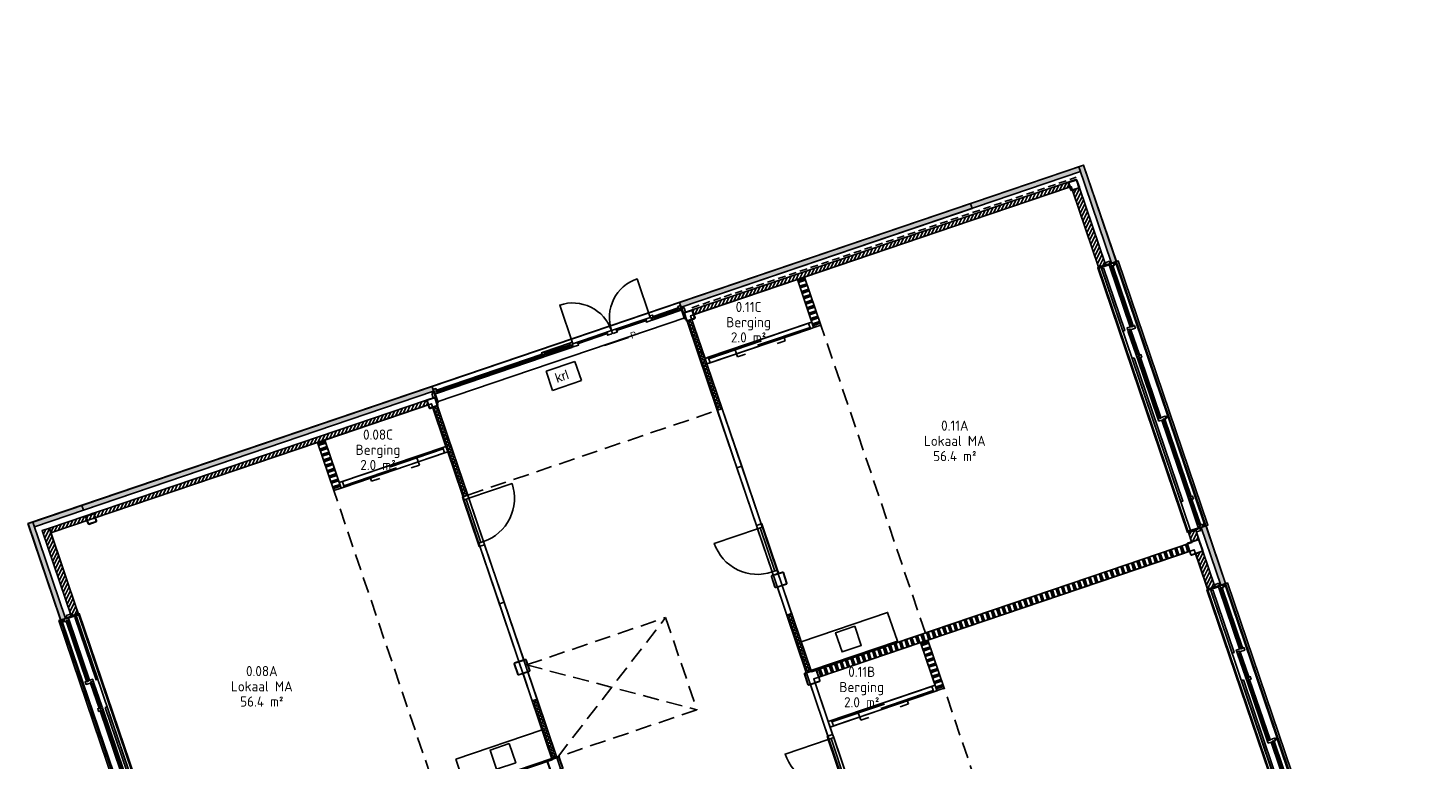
# Model space of a CAD drawing. Header units: millimetres. Extents: x -44892 to 336761, y 18766 to 182901.
# Tile 15 of 35: x 29614 to 57243, y 76762 to 91201. Entities that reach past the tile are written whole.
import ezdxf
from ezdxf.enums import TextEntityAlignment as Align

# ---------------------------------------------------------------- set-up
doc = ezdxf.new("R2010")
doc.units = ezdxf.units.MM
doc.header["$LTSCALE"] = 100
doc.linetypes.add('DASHED', pattern=[0.75, 0.5, -0.25])
doc.linetypes.add('HIDDEN2', pattern=[4.7625, 3.175, -1.5875])
for name, color, linetype in [('AC21----_Buitenmuren', 8, 'Continuous'), ('AC22----_Binnenmuren', 8, 'Continuous'), ('AL21----', 3, 'Continuous'), ('AL22----', 2, 'Continuous'), ('AL23----_Vloer-lijnen', 7, 'Continuous'), ('AL24----_Trap-Beton-Az', 1, 'Continuous'), ('AL28----', 5, 'Continuous'), ('AL31----_Buitenkozijnen', 6, 'Continuous'), ('AL32----_Binnenkozijnen', 7, 'Continuous'), ('AL35----_Plafonds', 8, 'Continuous'), ('AL65----_Veiligheid', 10, 'Continuous'), ('AL73----_Vaste-keukenvoorzieningen', 8, 'Continuous'), ('BL$8-GO--polylijnen', 10, 'Continuous'), ('X-BT$1----_Ruimtegegevens', 7, 'Continuous')]:
    doc.layers.add(name, color=color, linetype=linetype)
doc.layers.add('BL$8-BVO-polylijn', color=160, linetype='Continuous', plot=False)
for name, color, linetype, lineweight in [('X-BT$23A__RuimteElement', 7, 'Continuous', 0), ('X-BT$23F__RuimteElement', 7, 'Continuous', 0), ('X-BT$23m2_RuimteElement', 7, 'Continuous', 0), ('X-BT$23NR__Ruimtenummer', 1, 'Continuous', 0), ('X-BT$23P__Algemeen', 1, 'Continuous', 0)]:
    doc.layers.add(name, color=color, linetype=linetype, lineweight=lineweight)
doc.styles.add('GBB_ISOP', font='arial.ttf')
doc.styles.add('Isocpeur', font='isocpeur.ttf')
pattern_1 = [(153.74552, (53768.015, 39515.24), (-22.117945, -44.841906), []), (243.74552, (53768.015, 39515.24), (44.841906, -22.117945), [])]
pattern_2 = [(153.74552, (48749.107, 37811.55), (-22.117945, -44.841906), []), (243.74552, (48749.107, 37811.55), (44.841906, -22.117945), [])]

# ---------------------------------------------------------------- blocks, each defined once
blk = doc.blocks.new('binkozdeur1034')
blk.add_line((67, 57), (967, 57))
for points in [[(0, 0), (67, 0), (67, 114), (0, 114)], [(67, 0), (967, 0), (967, 114), (67, 114)], [(967, 0), (1034, 0), (1034, 114), (967, 114)]]:
    blk.add_lwpolyline(points, close=True)
blk.add_lwpolyline([(967, 0), (67, 0), (67, -900, 0.414214)], format="xyb", close=True)
blk = doc.blocks.new('kozbuitlokaalbg')
at = {"ltscale": 0.01}
for p, q in [((32, 21), (32, 76)), ((3224, 21), (3224, 76)), ((5476, 21), (5476, 76))]:
    blk.add_line(p, q, dxfattribs=at)
for p, q in [((1309, 157), (59, 157)), ((1309, 95), (59, 95)), ((59, 19), (3197, 19)), ((1868, 222), (1388, 222)), ((1868, 160), (1388, 160)), ((3197, 222), (1947, 222)), ((3197, 160), (1947, 160)), ((4865, 157), (3251, 157)), ((4865, 95), (3251, 95)), ((3251, 19), (5449, 19)), ((5424, 157), (4943, 157)), ((5424, 95), (4944, 95))]:
    blk.add_line(p, q)
for points in [[(-3, 110), (15, 110), (15, 388), (-3, 388)], [(35, 280), (1343, 280), (1343, 320), (35, 320)], [(1914, 280), (4899, 280), (4899, 320), (1914, 320)], [(5511, 110), (5493, 110), (5493, 388), (5511, 388)], [(-49, 128), (-4, 128), (-4, 218), (-49, 218)], [(15, 157), (15, 157), (15, 108), (5, 108), (5, 65), (59, 65), (59, 102), (49, 102), (49, 127), (59, 127), (59, 157)], [(5, 9), (59, 9), (59, 29), (5, 29)], [(24, 29), (40, 29), (40, 65), (24, 65)], [(49, 102), (1319, 102), (1319, 127), (49, 127)], [(1348, 222), (1309, 222), (1309, 127), (1319, 127), (1319, 102), (1309, 102), (1309, 65), (1363, 65), (1363, 170), (1348, 170)], [(1349, 222), (1388, 222), (1388, 192), (1378, 192), (1378, 167), (1388, 167), (1388, 160), (1366, 160), (1366, 175), (1349, 175)], [(1378, 167), (1878, 167), (1878, 192), (1378, 192)], [(1907, 222), (1869, 222), (1869, 192), (1878, 192), (1878, 167), (1868, 167), (1868, 160), (1890, 160), (1890, 175), (1907, 175)], [(1908, 222), (1947, 222), (1947, 192), (1937, 192), (1937, 167), (1947, 167), (1947, 130), (1893, 130), (1893, 170), (1908, 170)], [(1937, 167), (3207, 167), (3207, 192), (1937, 192)], [(3251, 222), (3236, 222), (3197, 222), (3197, 192), (3207, 192), (3207, 167), (3197, 167), (3197, 65), (3251, 65), (3251, 102), (3241, 102), (3241, 127), (3251, 127)], [(3197, 9), (3251, 9), (3251, 29), (3197, 29)], [(3216, 29), (3231, 29), (3231, 65), (3216, 65)], [(3241, 102), (4875, 102), (4875, 127), (3241, 127)], [(4904, 157), (4865, 157), (4865, 127), (4875, 127), (4875, 102), (4865, 102), (4865, 65), (4919, 65), (4919, 105), (4904, 105)], [(4905, 157), (4943, 157), (4943, 127), (4934, 127), (4934, 102), (4944, 102), (4944, 95), (4922, 95), (4922, 110), (4905, 110)], [(4934, 102), (5434, 102), (5434, 127), (4934, 127)], [(5463, 157), (5424, 157), (5424, 127), (5434, 127), (5434, 102), (5424, 102), (5424, 95), (5446, 95), (5446, 110), (5463, 110)], [(5464, 157), (5493, 157), (5493, 127), (5493, 127), (5493, 108), (5503, 108), (5503, 65), (5449, 65), (5449, 105), (5464, 105)], [(5449, 9), (5503, 9), (5503, 29), (5449, 29)], [(5483, 29), (5468, 29), (5468, 65), (5483, 65)], [(5512, 128), (5557, 128), (5557, 218), (5512, 218)]]:
    blk.add_lwpolyline(points, close=True)
for points in [[(-3, 388), (-3, 388), (5511, 388), (5511, 388)], [(0, 100), (0, -38), (5508, -38), (5508, 100)], [(3251, 127), (3241, 127), (3241, 102), (3251, 102)], [(3251, 102), (3241, 102), (3241, 127), (3251, 127)]]:
    blk.add_lwpolyline(points)
blk = doc.blocks.new('binkozschuif')
for p, q in [((67, 85), (1163, 85)), ((615, 85), (615, -65)), ((1063, 28), (2158, 28)), ((1610, 28), (1610, -65)), ((615, -65), (785, -65)), ((1610, -65), (1440, -65))]:
    blk.add_line(p, q)
for points in [[(0, 0), (67, 0), (67, 114), (0, 114)], [(67, 0), (2158, 0), (2158, 114), (67, 114)], [(2158, 0), (2225, 0), (2225, 114), (2158, 114)]]:
    blk.add_lwpolyline(points, close=True)
for points in [[(785, -65, 0, 37.5, 0), (710, -65, 37.5, 37.5, 0)], [(1440, -65, 0, 37.5, 0), (1515, -65, 37.5, 37.5, 0)]]:
    blk.add_lwpolyline(points, format="xyseb")
blk = doc.blocks.new('spoelblok1800x600')
blk.add_lwpolyline([(1800, 0), (1800, 600), (0, 600), (0, 0)], close=True)
at = {"ltscale": 0.5}
blk.add_lwpolyline([(700, 50), (1100, 50), (1100, 450), (700, 450)], close=True, dxfattribs=at)
blk = doc.blocks.new('panieksluiting r')
blk.add_line((56, 244), (1054, 244))
at = {"style": 'GBB_ISOP'}
blk.add_text('P', height=250, dxfattribs=at).set_placement((1154, 152))
blk = doc.blocks.new('_K180x10')
for points in [[(75, 90), (-75, 90, 0.414214), (-90, 75), (-90, -75, 0.414214), (-75, -90), (75, -90, 0.414214), (90, -75), (90, 75, 0.414214)], [(75, 80), (-75, 80, 0.414214), (-80, 75), (-80, -75, 0.414214), (-75, -80), (75, -80, 0.414214), (80, -75), (80, 75, 0.414214)]]:
    blk.add_lwpolyline(points, format="xyb", close=True)
blk = doc.blocks.new('kozijnachter')
for p, q in [((-5, 65), (5155, 65)), ((2256, -30), (54, -30)), ((2256, -92), (54, -92)), ((2840, 0), (2310, 0)), ((2335, -30), (2815, -30)), ((2335, -92), (2816, -92)), ((3701, -30), (3701, -30)), ((3705, -30), (3705, -30)), ((5071, -92), (4590, -92)), ((5071, -30), (4591, -30))]:
    blk.add_line(p, q)
for points in [[(3701, -30), (2897, -30), (2897, 774, -0.414214)], [(3705, -30), (4509, -30), (4509, 774, 0.414214)]]:
    blk.add_lwpolyline(points, format="xyb", close=True)
for points in [[(-54, -63), (-9, -63), (-9, -153), (-54, -153)], [(-8, -45), (10, -45), (10, -273), (-8, -273)], [(10, -92), (10, -92), (10, -43), (0, -43), (0, 0), (54, 0), (54, -37), (44, -37), (44, -62), (54, -62), (54, -92)], [(44, -37), (2266, -37), (2266, -62), (44, -62)], [(2295, -92), (2256, -92), (2256, -62), (2266, -62), (2266, -37), (2256, -37), (2256, 0), (2310, 0), (2310, -40), (2295, -40)], [(2296, -92), (2335, -92), (2335, -62), (2325, -62), (2325, -37), (2335, -37), (2335, -30), (2313, -30), (2313, -45), (2296, -45)], [(2825, -37), (2325, -37), (2325, -62), (2825, -62)], [(2854, -92), (2816, -92), (2816, -62), (2825, -62), (2825, -37), (2815, -37), (2815, -30), (2837, -30), (2837, -45), (2854, -45)], [(2855, -92), (2879, -92), (2879, -62), (2879, -62), (2879, -43), (2894, -43), (2894, 0), (2840, 0), (2840, -40), (2855, -40)], [(2880, -92), (2997, -92), (2997, -62), (2987, -62), (2987, -37), (2997, -37), (2997, -30), (2897, -30), (2897, -45), (2880, -45)], [(2987, -37), (3611, -37), (3611, -62), (2987, -62)], [(3692, -92), (3601, -92), (3601, -62), (3611, -62), (3611, -37), (3601, -37), (3601, -30), (3701, -30), (3701, -85), (3692, -85)], [(3714, -92), (3805, -92), (3805, -62), (3795, -62), (3795, -37), (3805, -37), (3805, -30), (3705, -30), (3705, -85), (3714, -85)], [(4419, -37), (3795, -37), (3795, -62), (4419, -62)], [(4526, -92), (4409, -92), (4409, -62), (4419, -62), (4419, -37), (4409, -37), (4409, -30), (4509, -30), (4509, -45), (4526, -45)], [(4551, -92), (4527, -92), (4527, -62), (4527, -62), (4527, -43), (4512, -43), (4512, 0), (4566, 0), (4566, -40), (4551, -40)], [(4552, -92), (4590, -92), (4590, -62), (4581, -62), (4581, -37), (4591, -37), (4591, -30), (4569, -30), (4569, -45), (4552, -45)], [(4581, -37), (5081, -37), (5081, -62), (4581, -62)], [(5110, -92), (5071, -92), (5071, -62), (5081, -62), (5081, -37), (5071, -37), (5071, -30), (5093, -30), (5093, -45), (5110, -45)], [(5111, -92), (5140, -92), (5140, -62), (5140, -62), (5140, -43), (5150, -43), (5150, 0), (5096, 0), (5096, -40), (5111, -40)], [(5158, -45), (5140, -45), (5140, -273), (5158, -273)], [(5159, -63), (5204, -63), (5204, -153), (5159, -153)]]:
    blk.add_lwpolyline(points, close=True)
blk = doc.blocks.new('kruipluik')
for p, q in [((600, 400), (0, 400)), ((0, 400), (0, 0)), ((600, 0), (600, 400)), ((0, 0), (600, 0))]:
    blk.add_line(p, q)
at = {"style": 'GBB_ISOP'}
blk.add_text('krl', height=180, dxfattribs=at).set_placement((129.6, 114.6))
blk = doc.blocks.new('*U114')
for points in [[(110, 125), (-110, 125, 0.4142136), (-125, 110), (-125, -110, 0.4142136), (-110, -125), (110, -125, 0.4142136), (125, -110), (125, 110, 0.4142136)], [(110, 118.7), (-110, 118.7, 0.4142136), (-118.7, 110), (-118.7, -110, 0.4142136), (-110, -118.7), (110, -118.7, 0.4142136), (118.7, -110), (118.7, 110, 0.4142136)]]:
    blk.add_lwpolyline(points, format="xyb", close=True)
blk = doc.blocks.new('Ruimtefunctie')
at = {"layer": 'X-BT$23A__RuimteElement', "style": 'Isocpeur', "width": 0.94}
blk.add_attdef('RUIMTEFUNCTIE-A', text='', height=200, dxfattribs=at).set_placement((0, -600), align=Align.MIDDLE_CENTER)
at = {"layer": 'X-BT$23F__RuimteElement', "style": 'Isocpeur', "width": 0.94}
blk.add_attdef('RUIMTEFUNCTIE', text='', height=200, dxfattribs=at).set_placement((0, 300), align=Align.MIDDLE_CENTER)
at = {"layer": 'X-BT$23m2_RuimteElement', "style": 'Isocpeur', "width": 0.94}
blk.add_attdef('RUIMTEFUNCTIE-B', text='', height=200, dxfattribs=at).set_placement((0, 0), align=Align.MIDDLE_CENTER)
at = {"layer": 'X-BT$23NR__Ruimtenummer', "style": 'Isocpeur', "width": 0.94}
blk.add_attdef('RUIMTENUMMER', text='', height=200, dxfattribs=at).set_placement((0, 600), align=Align.MIDDLE_CENTER)
at = {"layer": 'X-BT$23P__Algemeen', "style": 'Isocpeur', "width": 0.94}
blk.add_attdef('PEILMAAT', text='', height=200, dxfattribs=at).set_placement((0, -300), align=Align.MIDDLE_CENTER)

msp = doc.modelspace()

# ---------------------------------------------------------------- hatches: boundary and pattern name
at = {"layer": 'AC21----_Buitenmuren'}
for color, points in [(256, [(48213.7572, 87738.0606), (48245.9011, 87643.3676), (50384.313, 88369.2606), (50352.169, 88463.9536)]), (256, [(48213.7572, 87738.0606), (48245.9011, 87643.3676), (50384.313, 88369.2606), (50352.169, 88463.9536)]), (256, [(50352.3012, 88463.9985), (50997.7517, 86562.5628), (51092.4447, 86594.7067), (50446.9942, 88496.1424)]), (254, [(42473.7104, 85789.5773), (42505.8543, 85694.8843), (48245.9011, 87643.3676), (48213.7572, 87738.0606)]), (254, [(37619.6948, 84036.2566), (37587.5509, 84130.9496), (30675.0931, 81784.4864), (30707.2371, 81689.7934)]), (256, [(30707.2371, 81689.7934), (30675.0931, 81784.4864), (29709.0922, 81456.5733), (29741.2362, 81361.8803)]), (256, [(30259.9818, 79523.0385), (30354.6748, 79555.1825), (29709.2244, 81456.6182), (29614.5314, 81424.4742)]), (256, [(53153.9676, 80210.5555), (53248.6606, 80242.6994), (52862.9333, 81379.0156), (52768.2402, 81346.8716)])]:
    msp.add_hatch(color=color, dxfattribs=at).paths.add_polyline_path(points)
h = msp.add_hatch(dxfattribs=at)
h.set_pattern_fill('ANSI31', color=256, scale=18, angle=18.75, style=0)
h.set_pattern_definition([(63.75, (47034.963, 33589.43), (-51.25628, 25.2768), [])])
h.paths.add_polyline_path([(42733.9453, 85645.5854), (42766.0892, 85550.8924), (50170.9506, 88064.5041), (50138.8067, 88159.1972)])
h = msp.add_hatch(dxfattribs=at)
h.set_pattern_fill('ANSI31', color=256, scale=18, style=0)
h.set_pattern_definition([(63.75, (69777.39, 33199.024), (-51.256277, 25.2768), [])])
h.paths.add_polyline_path([(50738.8661, 86485.2434), (50880.9057, 86533.4594), (50367.2454, 88046.6537), (50225.2059, 87998.4378)])
h = msp.add_hatch(dxfattribs=at)
h.set_pattern_fill('ANSI31', color=256, scale=18, style=0)
h.set_pattern_definition([(63.75, (49445.76, 26487.45), (-51.256277, 25.2768), [])])
h.paths.add_polyline_path([(30035.6122, 81335.0822), (30067.7562, 81240.3892), (37501.1577, 83763.689), (37469.0137, 83858.382)])
h = msp.add_hatch(dxfattribs=at)
h.set_pattern_fill('ANSI31', color=256, scale=18, style=0)
h.set_pattern_definition([(63.75, (49445.76, 26487.45), (-51.256277, 25.2768), [])])
h.paths.add_polyline_path([(30607.1316, 79651.4404), (30465.0921, 79603.2245), (29893.5727, 81286.8663), (30035.6122, 81335.0822)])
h = msp.add_hatch(dxfattribs=at)
h.set_pattern_fill('ANSI31', color=256, scale=18, style=0)
h.set_pattern_definition([(63.75, (72188.19, 26097.05), (-51.256277, 25.2768), [])])
h.paths.add_polyline_path([(52800.5421, 80878.3926), (52658.5026, 80830.1767), (52895.0821, 80133.2361), (53037.1216, 80181.4521)])
at = {"layer": 'AC22----_Binnenmuren'}
h = msp.add_hatch(dxfattribs=at)
h.set_pattern_fill('SWAND', color=256, angle=90, style=0)
h.set_pattern_definition([(198.75, (47006.69, 33579.83), (36.16194, -106.52964), []), (198.75, (47004.68, 33585.75), (36.16194, -106.52964), []), (198.75, (47002.67, 33591.67), (36.16194, -106.52964), []), (198.75, (47000.66, 33597.59), (36.16194, -106.52964), []), (198.75, (46998.65, 33603.5), (36.16194, -106.52964), []), (198.75, (46996.64, 33609.42), (36.16194, -106.52964), []), (198.75, (46994.63, 33615.34), (36.16194, -106.52964), [])])
h.paths.add_polyline_path([(44939.2934, 86288.5958), (44797.2539, 86240.3799), (45118.6933, 85293.4498), (45260.7328, 85341.6657)])
h = msp.add_hatch(dxfattribs=at)
h.set_pattern_fill('_USER', color=256, scale=50, angle=45, style=0, double=1, pattern_type=0)
h.set_pattern_definition(pattern_1)
h.paths.add_polyline_path([(42832.2144, 84796.0987), (42621.3978, 85417.2994), (42716.3173, 85449.5119), (42927.1339, 84828.3112)])
h = msp.add_hatch(dxfattribs=at)
h.set_pattern_fill('_USER', color=256, scale=50, angle=45, style=0, double=1, pattern_type=0)
h.set_pattern_definition(pattern_1)
h.paths.add_polyline_path([(42832.2144, 84796.0987), (43217.8528, 83659.7523), (43312.8195, 83691.9809), (42927.1811, 84828.3272)])
h = msp.add_hatch(dxfattribs=at)
h.set_pattern_fill('_USER', color=256, scale=50, angle=45, style=0, double=1, pattern_type=0)
h.set_pattern_definition(pattern_2)
h.paths.add_polyline_path([(37813.3069, 83092.4091), (37602.2253, 83713.9572), (37697.1448, 83746.1697), (37908.2264, 83124.6217)])
h = msp.add_hatch(dxfattribs=at)
h.set_pattern_fill('SWAND', color=256, angle=90, style=0)
h.set_pattern_definition([(198.75, (47063.5, 33599.12), (36.16194, -106.52964), []), (198.75, (47061.5, 33605.03), (36.16194, -106.52964), []), (198.75, (47059.49, 33610.95), (36.16194, -106.52964), []), (198.75, (47057.48, 33616.87), (36.16194, -106.52964), []), (198.75, (47055.47, 33622.79), (36.16194, -106.52964), []), (198.75, (47053.46, 33628.71), (36.16194, -106.52964), []), (198.75, (47051.45, 33634.63), (36.16194, -106.52964), [])])
h.paths.add_polyline_path([(35469.993, 83074.2015), (35327.9535, 83025.9856), (35649.393, 82079.0554), (35791.4325, 82127.2713)])
h = msp.add_hatch(dxfattribs=at)
h.set_pattern_fill('_USER', color=256, scale=50, angle=45, style=0, double=1, pattern_type=0)
h.set_pattern_definition(pattern_2)
h.paths.add_polyline_path([(37813.3069, 83092.4091), (38198.9453, 81956.0628), (38293.9119, 81988.2913), (37908.2735, 83124.6377)])
h = msp.add_hatch(dxfattribs=at)
h.set_pattern_fill('ANSI31', color=256, scale=18, style=0)
h.set_pattern_definition([(63.75, (49446.706, 26487.774), (-51.25628, 25.2768), [])])
h.paths.add_polyline_path([(52720.1823, 81115.1252), (52578.1428, 81066.9092), (52515.7835, 81250.6137), (52657.823, 81298.8296)])
h = msp.add_hatch(dxfattribs=at)
h.set_pattern_fill('SWAND', color=256, style=0)
h.set_pattern_definition([(108.75, (45517.97, 25154.15), (-106.52964, -36.16194), []), (108.75, (45523.89, 25156.16), (-106.52964, -36.16194), []), (108.75, (45529.81, 25158.17), (-106.52964, -36.16194), []), (108.75, (45535.73, 25160.18), (-106.52964, -36.16194), []), (108.75, (45541.65, 25162.19), (-106.52964, -36.16194), []), (108.75, (45547.57, 25164.19), (-106.52964, -36.16194), []), (108.75, (45553.48, 25166.2), (-106.52964, -36.16194), [])])
h.paths.add_polyline_path([(45173.1039, 78537.3966), (45221.3198, 78395.3571), (52602.6402, 80900.9777), (52554.4243, 81043.0172)])
h = msp.add_hatch(dxfattribs=at)
h.set_pattern_fill('_USER', color=256, scale=50, angle=63.75, style=0, double=1, pattern_type=0)
h.set_pattern_definition([(63.75, (54002.096, 29491.46), (-44.843637, 22.114435), []), (153.75, (54002.096, 29491.46), (-22.114435, -44.843637), [])])
h.paths.add_polyline_path([(44683.2595, 79654.2104), (44588.5665, 79622.0665), (44974.2938, 78485.7503), (45068.9868, 78517.8943)])
h = msp.add_hatch(dxfattribs=at)
h.set_pattern_fill('SWAND', color=256, angle=90, style=0)
h.set_pattern_definition([(18.75, (68149.72, 32767.95), (36.16194, -106.52964), []), (18.75, (68147.71, 32773.87), (36.16194, -106.52964), []), (18.75, (68145.7, 32779.78), (36.16194, -106.52964), []), (18.75, (68143.69, 32785.7), (36.16194, -106.52964), []), (18.75, (68141.68, 32791.62), (36.16194, -106.52964), []), (18.75, (68139.67, 32797.54), (36.16194, -106.52964), []), (18.75, (68137.66, 32803.46), (36.16194, -106.52964), [])])
h.paths.add_polyline_path([(47228.9434, 79076.8535), (47370.9829, 79125.0694), (47692.4224, 78178.1393), (47550.3829, 78129.9233)])
h = msp.add_hatch(dxfattribs=at)
h.set_pattern_fill('_USER', color=256, scale=50, angle=63.75, style=0, double=1, pattern_type=0)
h.set_pattern_definition([(63.75, (48980.15, 27797.3), (-44.843637, 22.114435), []), (153.75, (48980.15, 27797.3), (-22.114435, -44.843637), [])])
h.paths.add_polyline_path([(39661.3154, 77960.0506), (39566.6224, 77927.9066), (39952.3497, 76791.5905), (40047.0428, 76823.7344)])

# ---------------------------------------------------------------- linework, layer by layer
at = {"layer": 'AL21----'}
for points in [[(42505.8543, 85694.8843), (50384.313, 88369.2606), (50352.169, 88463.9536), (42473.7104, 85789.5773)], [(51092.4447, 86594.7067), (50446.9942, 88496.1424), (50352.3012, 88463.9985), (50997.7517, 86562.5628)], [(50170.9506, 88064.5041), (42756.6199, 85547.678), (42724.4759, 85642.371), (50138.8067, 88159.1972)], [(50880.9057, 86533.4594), (50367.2454, 88046.6537), (50225.2059, 87998.4378), (50738.8661, 86485.2434)], [(42473.7104, 85789.5773), (48213.7572, 87738.0606), (48245.9011, 87643.3676), (42505.8543, 85694.8843)], [(37619.6948, 84036.2566), (29741.2362, 81361.8803), (29709.0922, 81456.5733), (37587.5509, 84130.9496)], [(30707.2371, 81689.7934), (30675.0931, 81784.4864), (37587.5509, 84130.9496), (37619.6948, 84036.2566)], [(37510.627, 83766.9034), (30067.7562, 81240.3892), (30035.6122, 81335.0822), (37478.483, 83861.5964)], [(30354.6748, 79555.1825), (29709.2244, 81456.6182), (29614.5314, 81424.4742), (30259.9818, 79523.0385)], [(30607.1316, 79651.4404), (30035.6122, 81335.0822), (29893.5727, 81286.8663), (30465.0921, 79603.2245)], [(52578.1428, 81066.9092), (52515.7835, 81250.6137), (52657.823, 81298.8296), (52720.1823, 81115.1252)], [(53153.9676, 80210.5555), (52768.2402, 81346.8716), (52862.9333, 81379.0156), (53248.6606, 80242.6994)], [(53037.1216, 80181.4521), (52800.5421, 80878.3926), (52658.5026, 80830.1767), (52895.0821, 80133.2361)]]:
    msp.add_lwpolyline(points, close=True, dxfattribs=at)
at = {"layer": 'AL22----'}
for points in [[(44797.2539, 86240.3799), (44939.2934, 86288.5958), (45260.7328, 85341.6657), (45118.6933, 85293.4498)], [(42832.2144, 84796.0987), (42621.3978, 85417.2994), (42716.3173, 85449.5119), (42927.1339, 84828.3112)], [(42832.2144, 84796.0987), (43217.8528, 83659.7523), (43312.8195, 83691.9809), (42927.1811, 84828.3272)], [(37813.3069, 83092.4091), (37602.2253, 83713.9572), (37697.1448, 83746.1697), (37908.2264, 83124.6217)], [(43312.6268, 83691.9237), (43217.9338, 83659.7798), (43603.6611, 82523.4636), (43698.3541, 82555.6076)], [(43603.6611, 82523.4636), (43218.0227, 83659.81), (43312.8195, 83691.9809), (43698.4579, 82555.6345)], [(35469.993, 83074.2015), (35327.9535, 83025.9856), (35649.393, 82079.0554), (35791.4325, 82127.2713)], [(37813.3069, 83092.4091), (38198.9453, 81956.0628), (38293.9119, 81988.2913), (37908.2735, 83124.6377)], [(43603.6606, 82523.4652), (43989.2995, 81387.1173), (44084.0963, 81419.2882), (43698.4574, 82555.636)], [(38531.5873, 80977.0216), (38626.2803, 81009.1656), (39012.0077, 79872.8494), (38917.3147, 79840.7055)], [(45221.3198, 78395.3571), (52536.4873, 80878.5218), (52488.2713, 81020.5613), (45173.1039, 78537.3966)], [(44402.1316, 80171.286), (44496.8246, 80203.4299), (44683.2595, 79654.2104), (44588.5665, 79622.0665)], [(38917.3147, 79840.7055), (39012.0077, 79872.8494), (39397.735, 78736.5333), (39303.042, 78704.3893)], [(47228.9434, 79076.8535), (47370.9829, 79125.0694), (47692.4224, 78178.1393), (47550.3829, 78129.9233)], [(39383.4019, 78467.6568), (39478.0949, 78499.8007), (39661.3154, 77960.0506), (39566.6224, 77927.9066)], [(45398.9153, 77234.8556), (45493.6084, 77266.9996), (45149.6135, 78281.2523), (45054.6537, 78249.0178)]]:
    msp.add_lwpolyline(points, close=True, dxfattribs=at)
for points in [[(44588.5665, 79622.0665), (44588.5665, 79622.0665), (44683.2595, 79654.2104), (45068.9868, 78517.8943), (44974.2938, 78485.7503), (44588.5665, 79622.0665)], [(39566.6224, 77927.9066), (39566.6224, 77927.9066), (39661.3154, 77960.0506), (40050.2571, 76814.2651), (39955.5641, 76782.1212), (39566.6224, 77927.9066)]]:
    msp.add_lwpolyline(points, dxfattribs=at)
at = {"layer": 'AL24----_Trap-Beton-Az', "color": 9, "linetype": 'HIDDEN2'}
for p, q in [((40069.2008, 76820.6956), (42198.1258, 79571.0012)), ((39452.0284, 78638.8268), (42815.1609, 77752.8235))]:
    msp.add_line(p, q, dxfattribs=at)
msp.add_lwpolyline([(39451.8998, 78638.7549), (42197.9972, 79570.9293), (42815.1609, 77752.8235), (40069.2008, 76820.6956)], dxfattribs=at)
at = {"layer": 'AL28----', "linetype": 'DASHED', "ltscale": 3}
msp.add_line((42715.7874, 85682.691), (50296.2159, 88255.8997), dxfattribs=at)
at = {"layer": 'AL28----'}
msp.add_line((52800.5421, 80878.3926), (52720.1823, 81115.1252), dxfattribs=at)
at = {"layer": 'AL31----_Buitenkozijnen'}
for p, q in [((50786.2126, 86501.3154), (52554.7726, 81291.3058)), ((52975.8583, 80050.8274), (54717.0927, 74921.3058)), ((30559.6529, 79635.3236), (32328.2128, 74425.314))]:
    msp.add_line(p, q, dxfattribs=at)
at = {"layer": 'AL32----_Binnenkozijnen'}
msp.add_lwpolyline([(43698.3566, 82555.6002), (43603.6636, 82523.4562), (43989.391, 81387.1401), (44084.084, 81419.284)], close=True, dxfattribs=at)
at = {"layer": 'AL35----_Plafonds', "linetype": 'HIDDEN2'}
for p, q in [((47322.767, 79267.1089), (45260.7328, 85341.6657)), ((38293.986, 81988.3248), (43218.0227, 83659.81)), ((37711.4271, 76004.4986), (35649.393, 82079.0554)), ((49230.5102, 73647.0786), (47692.4224, 78178.1393))]:
    msp.add_line(p, q, dxfattribs=at)
at = {"layer": 'BL$8-BVO-polylijn'}
msp.add_lwpolyline([(82470.1635, 54931.3438), (65471.7443, 52693.4594), (68446.4362, 30098.431), (64892.1063, 29630.4946), (65017.6753, 28638.3971), (65067.2476, 28644.9234), (65109.0159, 28327.6611), (49320.7421, 26249.0954), (39384.7085, 55441.9315), (38474.9269, 55322.1565), (29614.3992, 81424.4293), (50446.8621, 88496.0976), (58741.8941, 64065.9431), (70103.1618, 67922.5738), (63571.5119, 87164.1941), (75464.9543, 91201.4737)], dxfattribs=at)
at = {"layer": 'BL$8-GO--polylijnen'}
for points in [[(45260.7328, 85341.6657), (44939.2934, 86288.5958), (50199.4907, 88074.1922), (52582.9643, 81052.7053), (45073.8084, 78503.6903), (43012.8534, 84575.8799)], [(44797.2539, 86240.3799), (45082.8812, 85398.9487), (42976.1617, 84683.9977), (42690.5903, 85525.264)], [(46938.6104, 72699.0603), (42033.6767, 71033.8256), (41287.4503, 73231.8284), (41268.4596, 73225.3819), (37671.552, 83821.53), (42595.6418, 85493.0333), (42621.3978, 85417.2994)], [(35469.993, 83074.2015), (37576.635, 83789.3101), (37862.2624, 82947.8789), (35755.6204, 82232.7703)], [(35327.9535, 83025.9856), (35649.393, 82079.0554), (37898.3516, 82842.474), (39960.3857, 76767.9172), (32451.2298, 74218.9023), (30067.7562, 81240.3892)], [(47370.9829, 79125.0694), (52631.1803, 80910.6658), (54860.3628, 74343.7053), (49600.1656, 72558.1089), (49230.5102, 73647.0786), (46981.5516, 72883.66), (45444.2958, 77412.2696), (47692.4224, 78178.1393)], [(47228.9434, 79076.8535), (47514.5708, 78235.4223), (45407.5303, 77520.7967), (45122.0911, 78361.6735)]]:
    msp.add_lwpolyline(points, close=True, dxfattribs=at)

# ---------------------------------------------------------------- block references
at = {"layer": 'AL23----_Vloer-lijnen', "rotation": 18.74999999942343}
msp.add_blockref('kruipluik', (39967.9605, 84052.2235), dxfattribs=at)
at = {"layer": 'AL28----'}
for name, p, rotation in [('_K180x10', (50253.0921, 88102.9479), 18.74999999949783), ('_K180x10', (42668.1818, 85528.2178), 18.74999999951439), ('_K180x10', (37592.5012, 83805.7002), 18.74999999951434), ('_K180x10', (30859.8309, 81519.8228), 18.74999999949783), ('*U114', (52641.9959, 80956.579), 18.75000000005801), ('*U114', (44437.5739, 80315.3225), 18.75000000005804), ('*U114', (39362.1606, 78592.4519), 18.75000000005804), ('*U114', (45090.096, 78393.0544), 18.75000000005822), ('*U114', (40014.6827, 76670.1837), 18.75000000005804)]:
    msp.add_blockref(name, p, dxfattribs=dict(at, rotation=rotation))
at = {"layer": 'AL31----_Buitenkozijnen', "color": 254, "rotation": 18.74999999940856}
msp.add_blockref('kozijnachter', (37613.1791, 84071.0064), dxfattribs=at)
at = {"layer": 'AL31----_Buitenkozijnen', "xscale": -1, "rotation": 108.7499999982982}
for p in [(51092.4451, 86594.7069), (53248.6606, 80242.6994)]:
    msp.add_blockref('kozbuitlokaalbg', p, dxfattribs=at)
at = {"layer": 'AL31----_Buitenkozijnen', "rotation": 288.7499999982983}
msp.add_blockref('kozbuitlokaalbg', (30259.9818, 79523.0385), dxfattribs=at)
at = {"layer": 'AL32----_Binnenkozijnen'}
for name, p, rotation in [('binkozschuif', (43012.6063, 84575.7961), 18.74999999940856), ('binkozdeur1034', (43989.3024, 81387.1089), 288.7499999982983), ('binkozschuif', (45444.2958, 77412.2696), 18.74999999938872), ('binkozdeur1034', (45385.6583, 77230.3555), 288.7499999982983)]:
    msp.add_blockref(name, p, dxfattribs=dict(at, rotation=rotation))
at = {"layer": 'AL32----_Binnenkozijnen', "xscale": -1}
for name, p, rotation in [('binkozschuif', (37899.1836, 82840.023), 18.74999999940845), ('binkozdeur1034', (38293.9119, 81988.2913), 108.7499999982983)]:
    msp.add_blockref(name, p, dxfattribs=dict(at, rotation=rotation))
at = {"layer": 'AL65----_Veiligheid', "xscale": 0.4999999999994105, "yscale": 0.4999999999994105, "zscale": 0.4999999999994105, "rotation": 18.74999999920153}
msp.add_blockref('panieksluiting r', (41003.9377, 84811.8877), dxfattribs=at)
at = {"layer": 'AL73----_Vaste-keukenvoorzieningen', "rotation": 198.7499999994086}
for p in [(46577.383, 79674.1127), (39759.4861, 77359.7485)]:
    msp.add_blockref('spoelblok1800x600', p, dxfattribs=at)
at = {"layer": 'X-BT$1----_Ruimtegegevens'}
ref = msp.add_blockref('Ruimtefunctie', (43833.8063, 85398.7978), dxfattribs=at)
ref.add_attrib('RUIMTENUMMER', '0.11C', dxfattribs={"layer": 'X-BT$23NR__Ruimtenummer', "height": 200, "style": 'Isocpeur', "width": 0.94}).set_placement((43833.8063, 85698.7978), align=Align.MIDDLE_CENTER)
ref.add_attrib('RUIMTEFUNCTIE', 'Berging', dxfattribs={"layer": 'X-BT$23F__RuimteElement', "height": 200, "style": 'Isocpeur', "width": 0.94}).set_placement((43833.8063, 85398.7978), align=Align.MIDDLE_CENTER)
ref.add_attrib('RUIMTEFUNCTIE-B', '2.0 m²', dxfattribs={"layer": 'X-BT$23m2_RuimteElement', "height": 200, "style": 'Isocpeur', "width": 0.94}).set_placement((43833.8063, 85098.7978), align=Align.MIDDLE_CENTER)
ref = msp.add_blockref('Ruimtefunctie', (47904.7394, 83057.583), dxfattribs=at)
ref.add_attrib('RUIMTENUMMER', '0.11A', dxfattribs={"layer": 'X-BT$23NR__Ruimtenummer', "height": 200, "style": 'Isocpeur', "width": 0.94}).set_placement((47904.7394, 83357.583), align=Align.MIDDLE_CENTER)
ref.add_attrib('RUIMTEFUNCTIE', 'Lokaal MA', dxfattribs={"layer": 'X-BT$23F__RuimteElement', "height": 200, "style": 'Isocpeur', "width": 0.94}).set_placement((47904.7394, 83057.583), align=Align.MIDDLE_CENTER)
ref.add_attrib('RUIMTEFUNCTIE-B', '56.4 m²', dxfattribs={"layer": 'X-BT$23m2_RuimteElement', "height": 200, "style": 'Isocpeur', "width": 0.94}).set_placement((47904.7394, 82757.583), align=Align.MIDDLE_CENTER)
ref = msp.add_blockref('Ruimtefunctie', (36521.5164, 82881.0798), dxfattribs=at)
ref.add_attrib('RUIMTENUMMER', '0.08C', dxfattribs={"layer": 'X-BT$23NR__Ruimtenummer', "height": 200, "style": 'Isocpeur', "width": 0.94}).set_placement((36521.5164, 83181.0798), align=Align.MIDDLE_CENTER)
ref.add_attrib('RUIMTEFUNCTIE', 'Berging', dxfattribs={"layer": 'X-BT$23F__RuimteElement', "height": 200, "style": 'Isocpeur', "width": 0.94}).set_placement((36521.5164, 82881.0798), align=Align.MIDDLE_CENTER)
ref.add_attrib('RUIMTEFUNCTIE-B', '2.0 m²', dxfattribs={"layer": 'X-BT$23m2_RuimteElement', "height": 200, "style": 'Isocpeur', "width": 0.94}).set_placement((36521.5164, 82581.0798), align=Align.MIDDLE_CENTER)
ref = msp.add_blockref('Ruimtefunctie', (34229.0588, 78215.1634), dxfattribs=at)
ref.add_attrib('RUIMTENUMMER', '0.08A', dxfattribs={"layer": 'X-BT$23NR__Ruimtenummer', "height": 200, "style": 'Isocpeur', "width": 0.94}).set_placement((34229.0588, 78515.1634), align=Align.MIDDLE_CENTER)
ref.add_attrib('RUIMTEFUNCTIE', 'Lokaal MA', dxfattribs={"layer": 'X-BT$23F__RuimteElement', "height": 200, "style": 'Isocpeur', "width": 0.94}).set_placement((34229.0588, 78215.1634), align=Align.MIDDLE_CENTER)
ref.add_attrib('RUIMTEFUNCTIE-B', '56.4 m²', dxfattribs={"layer": 'X-BT$23m2_RuimteElement', "height": 200, "style": 'Isocpeur', "width": 0.94}).set_placement((34229.0588, 77915.1634), align=Align.MIDDLE_CENTER)
ref = msp.add_blockref('Ruimtefunctie', (46067.4309, 78201.1502), dxfattribs=at)
ref.add_attrib('RUIMTENUMMER', '0.11B', dxfattribs={"layer": 'X-BT$23NR__Ruimtenummer', "height": 200, "style": 'Isocpeur', "width": 0.94}).set_placement((46067.4309, 78501.1502), align=Align.MIDDLE_CENTER)
ref.add_attrib('RUIMTEFUNCTIE', 'Berging', dxfattribs={"layer": 'X-BT$23F__RuimteElement', "height": 200, "style": 'Isocpeur', "width": 0.94}).set_placement((46067.4309, 78201.1502), align=Align.MIDDLE_CENTER)
ref.add_attrib('RUIMTEFUNCTIE-B', '2.0 m²', dxfattribs={"layer": 'X-BT$23m2_RuimteElement', "height": 200, "style": 'Isocpeur', "width": 0.94}).set_placement((46067.4309, 77901.1502), align=Align.MIDDLE_CENTER)

doc.saveas('drawing.dxf')
